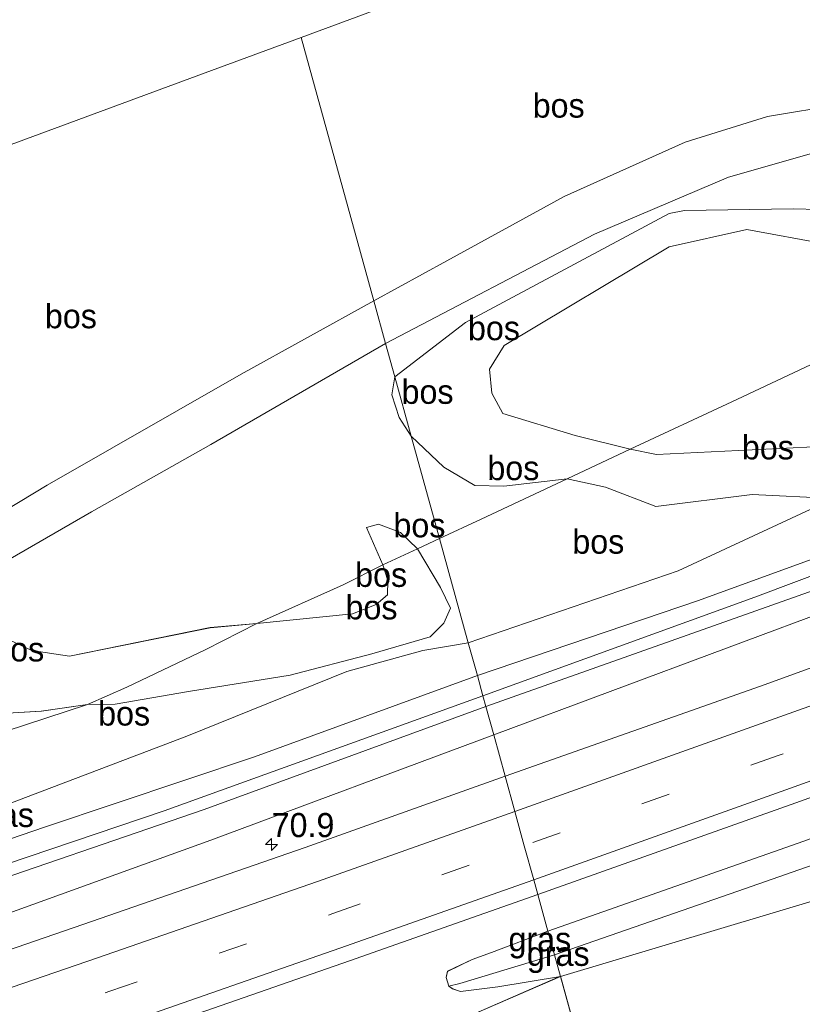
# Model space of a CAD drawing. Header units: millimetres. Extents: x 180000 to 190000, y 466229 to 468626.
# Tile 84 of 202: x 183041 to 183122, y 468313 to 468415. Entities that reach past the tile are written whole.
import ezdxf
from ezdxf.enums import TextEntityAlignment as Align

# ---------------------------------------------------------------- set-up
doc = ezdxf.new("R2010")
doc.units = ezdxf.units.MM
doc.linetypes.add('39strp', pattern=[12, 3, -9])
for name, color, linetype, lineweight in [('af-bs-rasterhekwerk', 8, 'hekwerk', 18), ('as-bs-kilometr', 13, 'Continuous', 18), ('bp-b5-bomenstruiken', 93, 'Continuous', 18), ('bp-b5-bos', 93, 'Continuous', 18), ('bp-b5-grasland', 93, 'Continuous', 18), ('gw-bs-insteekwatergang', 93, 'Continuous', 18), ('gw-bs-kruinlijn', 93, 'Continuous', 18), ('gw-bs-teenlijn', 93, 'Continuous', 18), ('kd-bs-opnamedtmgrens', 173, 'Continuous', 18), ('mk-bs-39streep 0.15', 8, '39strp', 18), ('mk-bs-streep 0.15', 8, 'Continuous', 18), ('og-b5-water', 153, 'Continuous', 18), ('og-bs-hulpgeometrie', 53, 'Continuous', 18), ('vh-b5-verh_soort', 8, 'Continuous', 18), ('wh-bs-greppel', 133, 'greppel', 18)]:
    doc.layers.add(name, color=color, linetype=linetype, lineweight=lineweight)
doc.styles.add('rtw_iso', font='iso-rtw.shx')
doc.linetypes.add('greppel', pattern='A,25.5,-0.01,[14,RTW.shx,S=1,R=0,X=0,Y=0],1,[14,RTW.shx,S=1,R=0,X=0,Y=0],1,[14,RTW.shx,S=1,R=0,X=0,Y=0],1,[14,RTW.shx,S=1,R=0,X=0,Y=0],1,[14,RTW.shx,S=1,R=0,X=0,Y=0],0.5,-0.01', length=30.02)
doc.linetypes.add('hekwerk', pattern='A,7,-1.5,[1,RTW.shx,S=0.75,R=0,X=0,Y=0],-1.5', length=10)

# ---------------------------------------------------------------- blocks, each defined once
blk = doc.blocks.new('dtbattr-r')
at = {"style": 'rtw_iso'}
blk.add_attdef('TAG', text='', height=2.5, dxfattribs=at).set_placement((0, 0), align=Align.MIDDLE_CENTER)
blk = doc.blocks.new('d33az_ACAD_1_FMEBLOCK62')
at = {"layer": 'bp-b5-grasland'}
blk.add_polyline3d([(112.23, 35.4, 38.9), (135.21, 43.31, 38.93), (158.74, 51.49, 38.94), (178.28, 58.37, 38.85), (179.32, 54.59, 38.67), (173.48, 52.36, 38.7), (171.45, 51.64, 38.65), (168.9, 50.41, 38.66), (168.77, 49.77, 38.58), (169.04, 48.89, 38.46), (169.45, 48.59, 38.52), (170.24, 48.33, 38.54), (174.13, 48.81, 38.67), (180.62, 49.89, 38.63), (171.84, 46.07, 38.59), (162.2, 42.14, 38.62), (150.9, 37.13, 38.66), (142.33, 35.13, 38.41), (131.59, 31.36, 38.44), (105.25, 22.18, 38.55)], dxfattribs=at)
blk = doc.blocks.new('d33az_ACAD_1_FMEBLOCK121')
at = {"layer": 'bp-b5-bos'}
for points in [[(103.84, 22.33, 39.47), (108.54, 22.6, 39.52), (113.32, 23.3, 39.55), (104.79, 20.51, 39.38)], [(102.19, 36.62, 40.43), (113.74, 43.27, 40.33), (126.11, 50.28, 39.84), (144.24, 60.74, 39.8), (145.2, 57.27, 39.99), (144.89, 55.4, 40.07), (145.66, 53.07, 40.05), (146.9, 51.12, 39.89), (149.83, 40.51, 40), (147.55, 39.45, 39.61), (145.8, 41.13, 39.74), (143.52, 41.99, 39.88), (142.26, 41.64, 40), (143.96, 37.79, 40.25), (139.86, 35.7, 40.52), (130.9, 31.7, 40.2), (126.04, 31.27, 40.27), (111.46, 28.3, 40.57), (107.58, 28.89, 40.68), (104.61, 30.28, 40.57)]]:
    blk.add_polyline3d(points, dxfattribs=at)
blk = doc.blocks.new('d33az_ACAD_1_FMEBLOCK122')
at = {"layer": 'bp-b5-bomenstruiken'}
blk.add_polyline3d([(-9.73, 10.19, 38.55), (16.62, 19.37, 38.44), (27.35, 23.14, 38.41), (35.92, 25.13, 38.66), (47.22, 30.14, 38.62), (56.86, 34.07, 38.59), (65.64, 37.9, 38.63), (75.61, 1.81, 38.74), (63.61, -2.35, 38.97), (42.13, -10.61, 39.31), (20.15, -18.34, 38.81), (8.49, -22.79, 38.48)], dxfattribs=at)
blk = doc.blocks.new('hecto')
for p, q in [((0, 0.625), (-0.625, 0)), ((0, -0.625), (0, 0.625)), ((-0.625, 0), (0.625, 0)), ((0.625, 0), (0, -0.625))]:
    blk.add_line(p, q)
blk = doc.blocks.new('dtbattr')
at = {"style": 'rtw_iso'}
blk.add_attdef('TAG', (0.59, 0.87), '', height=2.5, dxfattribs=at)

msp = doc.modelspace()

# ---------------------------------------------------------------- linework, layer by layer
at = {"layer": 'af-bs-rasterhekwerk'}
for points in [[(183227.14, 468417.81, 41.7), (183214.8, 468413.46, 41.83), (183201.65, 468408.86, 41.57), (183186.24, 468403.45, 41.2), (183173.97, 468398.85, 41.34), (183157.42, 468393.42, 41.58), (183139.18, 468386.34, 41.81), (183126.21, 468380.36, 41.88), (183115.13, 468375.17, 41.58)], [(183089.14, 468362.99, 39.81), (183098.05, 468367.16, 40.2), (183104.58, 468370.26, 41.38), (183115.13, 468375.17, 41.58)], [(183089.14, 468362.99, 39.81), (183084.81, 468360.98, 40)], [(183084.81, 468360.98, 40), (183082.53, 468359.92, 39.61), (183078.94, 468358.26, 40.25)], [(183078.94, 468358.26, 40.25), (183074.84, 468356.17, 40.52), (183065.88, 468352.18, 40.2), (183060.58, 468349.47, 40.03), (183052.4, 468345.58, 40), (183048.3, 468343.77, 39.55), (183039.77, 468340.99, 39.38), (183028, 468337.01, 39.3), (183016.19, 468333.06, 39.27), (183002.62, 468328.46, 39.18), (182997.25, 468326.57, 39.07), (182993.38, 468325.18, 39.42), (182989.41, 468323.81, 39.49), (182986.19, 468322.81, 39.33), (182984.41, 468322.25, 39.14), (182980.97, 468321.03, 39.08), (182979.93, 468320.73, 39.23), (182977.6, 468320.08, 39.63), (182973.16, 468318.5, 39.36), (182970.39, 468317.64, 39.05), (182965.28, 468315.82, 39.03), (182956.36, 468312.73, 38.39)]]:
    msp.add_polyline3d(points, dxfattribs=at)
at = {"layer": 'bp-b5-bomenstruiken'}
msp.add_polyline3d([(183139.01, 468290.3, 38.9), (183107.32, 468279.49, 38.74), (183097.35, 468315.58, 38.63), (183129.93, 468325.33, 39.11), (183165.97, 468331.79, 39.98), (183197.75, 468340.05, 41.14), (183230.81, 468349.53, 42.57), (183255.58, 468357.75, 42.2), (183253.73, 468343.19, 42.02), (183236.98, 468334.33, 41.38), (183210.05, 468322.15, 40.7), (183184.68, 468312.67, 40.25), (183162.91, 468301.08, 39.27)], close=True, dxfattribs=at)
at = {"layer": 'bp-b5-bos'}
for points in [[(183197, 468417.37, 41.72), (183191.59, 468414.3, 41.56), (183181.81, 468407.36, 41.31), (183175.9, 468404.24, 41.22), (183170.43, 468402.48, 41.14), (183163.59, 468401.69, 40.95), (183146.72, 468403.73, 40.96), (183132.06, 468406.19, 40.9), (183126.33, 468405.99, 40.89), (183118.82, 468404.76, 40.72), (183110.29, 468402.09, 40.5), (183097.74, 468396.45, 40.2), (183085.58, 468389.77, 40.11), (183078, 468385.64, 39.92), (183070.46, 468412.94, 41.47), (183078.05, 468415.74, 40.95), (183083.12, 468415.92, 40.91), (183092.93, 468415.65, 40.94), (183109.85, 468415.64, 41.19), (183129.33, 468416.9, 41.22), (183154.03, 468417.59, 41.57), (183173.19, 468419, 41.69), (183190.86, 468421.27, 41.73), (183205.56, 468422.11, 42.03)], [(183152.14, 468393.25, 41.38), (183143.8, 468392.69, 41.33), (183138.53, 468391.75, 41.56), (183124.94, 468391.51, 41.65), (183116.7, 468393.04, 41.62), (183108.64, 468391.22, 41.58), (183091.53, 468381.01, 41.57), (183090, 468378.56, 41.51), (183090.23, 468376.06, 41.53), (183091.38, 468373.96, 41.52), (183098.88, 468371.66, 41.48), (183104.58, 468370.26, 41.38), (183098.05, 468367.16, 40.2), (183091.47, 468366.43, 39.89), (183088.49, 468366.49, 39.94), (183085.27, 468368.39, 39.96), (183081.88, 468371.6, 39.89), (183080.18, 468377.74, 39.99), (183087.5, 468383.39, 40.09), (183108.62, 468394.67, 40.35), (183110.23, 468395.01, 40.35), (183121.49, 468395.16, 40.61), (183137.46, 468394.77, 40.87)], [(183080.18, 468377.74, 39.99), (183081.88, 468371.6, 39.89), (183080.64, 468373.55, 40.05), (183079.88, 468375.88, 40.07)], [(183138.98, 468372.59, 41.23), (183125.72, 468365.15, 39.74), (183117.23, 468365.54, 39.97), (183107.24, 468364.3, 40.02), (183102.04, 468366.32, 40.12), (183098.05, 468367.16, 40.2), (183104.58, 468370.26, 41.38), (183107.33, 468369.68, 41.35), (183124.31, 468370.54, 41.2), (183133.25, 468371.21, 41.11)], [(183088.49, 468366.49, 39.94), (183091.47, 468366.43, 39.89), (183098.05, 468367.16, 40.2), (183089.14, 468362.99, 39.81), (183084.81, 468360.98, 40), (183081.88, 468371.6, 39.89), (183085.27, 468368.39, 39.96)], [(183102.04, 468366.32, 40.12), (183107.24, 468364.3, 40.02), (183117.23, 468365.54, 39.97), (183125.72, 468365.15, 39.74), (183109.55, 468357.65, 39.57), (183087.8, 468350.17, 39.28), (183084.81, 468360.98, 40), (183089.14, 468362.99, 39.81), (183098.05, 468367.16, 40.2)], [(183082.53, 468359.92, 39.61), (183078.94, 468358.26, 40.25), (183077.24, 468362.11, 40), (183078.5, 468362.47, 39.88), (183080.78, 468361.6, 39.74)], [(183051.2, 468343.82, 39.6), (183048.3, 468343.77, 39.55), (183052.4, 468345.58, 40), (183060.58, 468349.47, 40.03), (183065.88, 468352.18, 40.2), (183075.78, 468353.17, 40.5), (183078.25, 468354.15, 40.49), (183079.43, 468355.14, 40.56), (183079.46, 468356.64, 40.54), (183078.94, 468358.26, 40.25), (183082.53, 468359.92, 39.61), (183084.93, 468355.91, 39.57), (183085.96, 468353.76, 39.5), (183085.26, 468352.22, 39.55), (183083.86, 468350.78, 39.76), (183077.79, 468349.04, 39.96), (183069.32, 468346.82, 39.71), (183058.79, 468345.11, 39.63)], [(183075.78, 468353.17, 40.5), (183065.88, 468352.18, 40.2), (183074.84, 468356.17, 40.52), (183078.94, 468358.26, 40.25), (183079.46, 468356.64, 40.54), (183079.43, 468355.14, 40.56), (183078.25, 468354.15, 40.49)], [(183060.58, 468349.47, 40.03), (183052.4, 468345.58, 40), (183048.3, 468343.77, 39.55), (183043.53, 468343.07, 39.52), (183038.82, 468342.8, 39.47), (183035.13, 468343.81, 39.44), (183029.15, 468345.57, 39.41), (183023.99, 468346.04, 39.37), (183013.17, 468344.95, 39.32), (183020.52, 468347.51, 39.84), (183027.37, 468349.81, 40.35), (183032.58, 468350.47, 40.49), (183036.27, 468351.19, 40.58), (183039.59, 468350.75, 40.57), (183042.56, 468349.36, 40.68), (183046.45, 468348.78, 40.57), (183061.02, 468351.75, 40.27), (183065.88, 468352.18, 40.2)]]:
    msp.add_polyline3d(points, close=True, dxfattribs=at)
for points in [[(183247.19, 468417.29, 41.87), (183226.78, 468409.76, 41.7), (183204.96, 468400.86, 41.51), (183186.9, 468394.84, 41.3), (183177.22, 468392.94, 41.78), (183164.03, 468388.75, 41.9), (183152.36, 468382.19, 42.36), (183138.98, 468372.59, 41.23), (183133.25, 468371.21, 41.11), (183124.31, 468370.54, 41.2), (183107.33, 468369.68, 41.35), (183104.58, 468370.26, 41.38), (183115.13, 468375.17, 41.58), (183126.21, 468380.36, 41.88), (183139.18, 468386.34, 41.81), (183157.42, 468393.42, 41.58), (183173.97, 468398.85, 41.34), (183186.24, 468403.45, 41.2), (183201.65, 468408.86, 41.57), (183214.8, 468413.46, 41.83), (183227.14, 468417.81, 41.7)], [(183039.48, 468401.48, 40.47), (183060.52, 468409.28, 40.56), (183070.46, 468412.94, 41.47), (183078, 468385.64, 39.92), (183064.24, 468378.02, 39.8), (183044.14, 468366.52, 40.31), (183031.08, 468358.62, 40.24)], [(183137.46, 468394.77, 40.87), (183121.49, 468395.16, 40.61), (183110.23, 468395.01, 40.35), (183108.62, 468394.67, 40.35), (183087.5, 468383.39, 40.09), (183080.18, 468377.74, 39.99), (183079.22, 468381.21, 39.8), (183100.9, 468392.55, 40.08), (183114.78, 468398.45, 40.2), (183124.34, 468401.17, 40.47)], [(183126.21, 468380.36, 41.88), (183115.13, 468375.17, 41.58), (183104.58, 468370.26, 41.38), (183098.88, 468371.66, 41.48), (183091.38, 468373.96, 41.52), (183090.23, 468376.06, 41.53), (183090, 468378.56, 41.51), (183091.53, 468381.01, 41.57), (183108.64, 468391.22, 41.58), (183116.7, 468393.04, 41.62), (183124.94, 468391.51, 41.65)], [(183039.77, 468340.99, 39.38), (183048.3, 468343.77, 39.55), (183051.2, 468343.82, 39.6), (183058.79, 468345.11, 39.63), (183069.32, 468346.82, 39.71), (183077.79, 468349.04, 39.96), (183083.86, 468350.78, 39.76), (183085.26, 468352.22, 39.55), (183085.96, 468353.76, 39.5), (183084.93, 468355.91, 39.57), (183082.53, 468359.92, 39.61), (183084.81, 468360.98, 40), (183087.8, 468350.17, 39.28), (183083.1, 468349.38, 39.87), (183075.2, 468347.18, 39.67), (183058.61, 468340.48, 39.47), (183037.95, 468332.64, 39.19)]]:
    msp.add_polyline3d(points, dxfattribs=at)
at = {"layer": 'bp-b5-grasland'}
for points in [[(183126.63, 468354.12, 38.41), (183090.44, 468340.62, 38.46), (183089.63, 468343.55, 37.99), (183126.4, 468356.6, 37.99), (183161.21, 468369.34, 38.04), (183196.92, 468382.24, 38.1), (183242.01, 468398.68, 38.35), (183276.73, 468411.28, 38.5), (183311.92, 468424.08, 38.49), (183348.3, 468437.63, 38.57), (183403.73, 468455.25, 38.51), (183447.29, 468468.59, 38.46), (183460.24, 468472.76, 38.52), (183461.12, 468469.97, 38.91), (183446.06, 468465.75, 38.93), (183410.44, 468454.67, 38.9), (183355.45, 468438.06, 38.88), (183331.66, 468429.61, 38.77), (183296.82, 468416.88, 38.82), (183261.86, 468404.06, 38.75), (183229.46, 468392.34, 38.68), (183195.98, 468379.89, 38.54), (183161.23, 468366.89, 38.48)], [(182996.4, 468315.09, 38.47), (182981.98, 468311.12, 38.49), (182981.13, 468311.17, 38.51), (182978.87, 468310.46, 38.51), (182977.41, 468311.17, 38.55), (182975.13, 468312.15, 38.59), (182972.05, 468314.14, 38.65), (182977.11, 468314.55, 39.09), (182980.53, 468314.57, 39.04), (182994.37, 468318.88, 39.35), (182998.33, 468320.1, 39.33), (183001.89, 468320.7, 38.88), (183014.48, 468324.98, 39), (183037.95, 468332.64, 39.19), (183058.61, 468340.48, 39.47), (183075.2, 468347.18, 39.67), (183083.1, 468349.38, 39.87), (183087.8, 468350.17, 39.28), (183088.74, 468346.77, 38.47), (183065.62, 468338.34, 38.53), (183043.95, 468331.09, 38.57), (183019.02, 468322.54, 38.56)], [(183086.94, 468314.84, 38.49), (183085.78, 468314.58, 38.46), (183085.5, 468315.47, 38.58), (183085.64, 468316.11, 38.66), (183088.19, 468317.33, 38.65), (183090.22, 468318.05, 38.7), (183096.06, 468320.28, 38.67), (183096.74, 468317.81, 38.34)], [(183090.87, 468314.5, 38.67), (183086.98, 468314.02, 38.54), (183086.18, 468314.28, 38.52), (183085.78, 468314.58, 38.46), (183086.94, 468314.84, 38.49), (183096.74, 468317.81, 38.34), (183097.35, 468315.58, 38.63)]]:
    msp.add_polyline3d(points, close=True, dxfattribs=at)
for points in [[(183389, 468424.18, 38.34), (183361.36, 468414.75, 38.39), (183331.15, 468404.69, 38.41), (183305.42, 468395.19, 38.45), (183272.7, 468382.82, 38.35), (183241.74, 468371.34, 38.29), (183210.29, 468359.42, 38.28), (183178.04, 468347.67, 38.28), (183147.64, 468336.53, 38.32), (183144.83, 468334.59, 38.32), (183115.76, 468324.41, 38.33), (183096.74, 468317.81, 38.34), (183096.06, 468320.28, 38.67), (183122.6, 468329.61, 38.66), (183153.83, 468341.15, 38.71), (183186.88, 468353.56, 38.76), (183220.7, 468366.67, 38.84), (183252.14, 468379.05, 38.89), (183280.41, 468390.26, 38.91), (183316.96, 468403.59, 38.92), (183350.78, 468415.63, 38.95)], [(183387.27, 468419.39, 38.95), (183359.96, 468410.04, 38.97), (183332.17, 468400.87, 39.01), (183321.92, 468397.29, 39.01), (183287.76, 468383.97, 39.03), (183253.2, 468371.18, 39.01), (183222.52, 468359.57, 38.98), (183190.87, 468346.7, 39.01), (183158.34, 468335.43, 39.02), (183129.93, 468325.33, 39.11), (183097.35, 468315.58, 38.63), (183096.74, 468317.81, 38.34), (183115.76, 468324.41, 38.33), (183144.83, 468334.59, 38.32), (183149.3, 468335.74, 38.32), (183180.25, 468346.81, 38.18), (183213.45, 468359.3, 38.22), (183248.63, 468372.02, 38.27), (183283.59, 468385.88, 38.32), (183320.35, 468399.69, 38.43), (183356.46, 468411.89, 38.33), (183391.16, 468423.47, 38.32)], [(183299.93, 468422.64, 39), (183269.38, 468411.43, 38.98), (183240.65, 468400.78, 38.83), (183207.17, 468389.41, 38.68), (183174.34, 468377.01, 38.58), (183141.59, 468365.43, 38.58), (183111.67, 468354.55, 38.47), (183088.74, 468346.77, 38.47), (183087.8, 468350.17, 39.28), (183109.55, 468357.65, 39.57), (183125.72, 468365.15, 39.74), (183138.98, 468372.59, 41.23), (183152.36, 468382.19, 42.36), (183164.03, 468388.75, 41.9), (183177.22, 468392.94, 41.78), (183186.9, 468394.84, 41.3), (183204.96, 468400.86, 41.51), (183226.78, 468409.76, 41.7), (183247.19, 468417.29, 41.87)], [(183284.51, 468415.73, 38.57), (183252.62, 468403.69, 38.47), (183220.75, 468392.35, 38.31), (183186.54, 468379.98, 38.12), (183150.71, 468367.39, 38.09), (183117.5, 468354.89, 38.12), (183089.32, 468344.66, 38.02), (183088.74, 468346.77, 38.47), (183111.67, 468354.55, 38.47), (183141.59, 468365.43, 38.58), (183174.34, 468377.01, 38.58), (183207.17, 468389.41, 38.68), (183240.65, 468400.78, 38.83), (183269.38, 468411.43, 38.98), (183299.93, 468422.64, 39)], [(183324.6, 468420.72, 39.24), (183302.12, 468412.57, 39.18), (183278.56, 468404.01, 39.16), (183255.34, 468395.59, 39.11), (183232.69, 468387.29, 39.09), (183209.71, 468378.91, 39), (183186.45, 468370.47, 38.88), (183163.61, 468362.2, 38.8), (183140.07, 468353.65, 38.8), (183118.09, 468345.67, 38.73), (183091.62, 468336.34, 38.77), (183090.44, 468340.62, 38.46), (183126.63, 468354.12, 38.41), (183161.23, 468366.89, 38.48), (183195.98, 468379.89, 38.54), (183229.46, 468392.34, 38.68), (183261.86, 468404.06, 38.75), (183296.82, 468416.88, 38.82)], [(183350.78, 468415.63, 38.95), (183316.96, 468403.59, 38.92), (183280.41, 468390.26, 38.91), (183252.14, 468379.05, 38.89), (183220.7, 468366.67, 38.84), (183186.88, 468353.56, 38.76), (183153.83, 468341.15, 38.71), (183122.6, 468329.61, 38.66), (183096.06, 468320.28, 38.67), (183095.01, 468324.06, 38.85), (183121.78, 468333.57, 38.95), (183145.21, 468342, 38.96), (183168.41, 468350.42, 38.98), (183191.02, 468358.61, 39), (183213.97, 468367, 39.03), (183237.16, 468375.46, 39.02), (183260.19, 468383.85, 39.15), (183283.43, 468392.39, 39.09), (183306.45, 468400.77, 39.03), (183329.19, 468408.97, 39.05), (183352.29, 468417.06, 39.02)], [(183019.02, 468322.54, 38.56), (183043.95, 468331.09, 38.57), (183065.62, 468338.34, 38.53), (183088.74, 468346.77, 38.47), (183089.32, 468344.66, 38.02), (183056.25, 468332.76, 38.05), (183025.69, 468322.4, 37.95)], [(183033.6, 468323.68, 37.95), (183060.4, 468332.88, 37.98), (183089.63, 468343.55, 37.99), (183090.44, 468340.62, 38.46), (183061.12, 468329.7, 38.49), (183036.89, 468320.95, 38.58)], [(183036.89, 468320.95, 38.58), (183061.12, 468329.7, 38.49), (183090.44, 468340.62, 38.46), (183091.62, 468336.34, 38.77), (183070.87, 468328.93, 38.68), (183047.83, 468320.95, 38.74), (183025.16, 468313.16, 38.73)]]:
    msp.add_polyline3d(points, dxfattribs=at)
at = {"layer": 'gw-bs-insteekwatergang'}
for points in [[(183466.59, 468452.57, 38.97), (183454, 468448.94, 38.97), (183424.95, 468439.87, 38.97), (183392.06, 468429.79, 38.97), (183386.9, 468427.21, 38.95), (183385.11, 468426.46, 38.95), (183381.29, 468425.99, 38.97), (183350.78, 468415.63, 38.95), (183316.96, 468403.59, 38.92), (183280.41, 468390.26, 38.91), (183252.14, 468379.05, 38.89), (183220.7, 468366.67, 38.84), (183186.88, 468353.56, 38.76), (183153.83, 468341.15, 38.71), (183122.6, 468329.61, 38.66), (183096.06, 468320.28, 38.67)], [(183469.64, 468442.83, 38.86), (183450.63, 468437.19, 38.88), (183425.12, 468430.36, 38.91), (183423.1, 468429.82, 38.91), (183387.27, 468419.39, 38.95), (183359.96, 468410.04, 38.97), (183332.17, 468400.87, 39.01), (183321.92, 468397.29, 39.01), (183287.76, 468383.97, 39.03), (183253.2, 468371.18, 39.01), (183222.52, 468359.57, 38.98), (183190.87, 468346.7, 39.01), (183158.34, 468335.43, 39.02), (183129.93, 468325.33, 39.11), (183097.35, 468315.58, 38.63)], [(183088.74, 468346.77, 38.47), (183111.67, 468354.55, 38.47), (183141.59, 468365.43, 38.58), (183174.34, 468377.01, 38.58), (183207.17, 468389.41, 38.68), (183240.65, 468400.78, 38.83), (183269.38, 468411.43, 38.98), (183299.93, 468422.64, 39), (183331.3, 468434.31, 39.03), (183349.35, 468440.91, 39.04)], [(183355.45, 468438.06, 38.88), (183331.66, 468429.61, 38.77), (183296.82, 468416.88, 38.82), (183261.86, 468404.06, 38.75), (183229.46, 468392.34, 38.68), (183195.98, 468379.89, 38.54), (183161.23, 468366.89, 38.48), (183126.63, 468354.12, 38.41), (183090.44, 468340.62, 38.46)], [(183019.02, 468322.54, 38.56), (183043.95, 468331.09, 38.57), (183065.62, 468338.34, 38.53), (183088.74, 468346.77, 38.47)], [(183090.44, 468340.62, 38.46), (183061.12, 468329.7, 38.49), (183036.89, 468320.95, 38.58)], [(183096.06, 468320.28, 38.67), (183090.22, 468318.05, 38.7), (183088.19, 468317.33, 38.65), (183085.64, 468316.11, 38.66), (183085.5, 468315.47, 38.58), (183085.78, 468314.58, 38.46), (183086.18, 468314.28, 38.52), (183086.98, 468314.02, 38.54), (183090.87, 468314.5, 38.67), (183097.35, 468315.58, 38.63)]]:
    msp.add_polyline3d(points, dxfattribs=at)
at = {"layer": 'gw-bs-kruinlijn'}
for points in [[(183152.14, 468393.25, 41.38), (183143.8, 468392.69, 41.33), (183138.53, 468391.75, 41.56), (183124.94, 468391.51, 41.65), (183116.7, 468393.04, 41.62), (183108.64, 468391.22, 41.58), (183091.53, 468381.01, 41.57), (183090, 468378.56, 41.51), (183090.23, 468376.06, 41.53), (183091.38, 468373.96, 41.52), (183098.88, 468371.66, 41.48), (183104.58, 468370.26, 41.38), (183107.33, 468369.68, 41.35), (183124.31, 468370.54, 41.2), (183133.25, 468371.21, 41.11), (183138.98, 468372.59, 41.23)], [(183125.72, 468365.15, 39.74), (183109.55, 468357.65, 39.57), (183087.8, 468350.17, 39.28)], [(183013.17, 468344.95, 39.32), (183020.52, 468347.51, 39.84), (183027.37, 468349.81, 40.35), (183032.58, 468350.47, 40.49), (183036.27, 468351.19, 40.58), (183039.59, 468350.75, 40.57), (183042.56, 468349.36, 40.68), (183046.45, 468348.78, 40.57), (183061.02, 468351.75, 40.27), (183065.88, 468352.18, 40.2), (183075.78, 468353.17, 40.5), (183078.25, 468354.15, 40.49), (183079.43, 468355.14, 40.56), (183079.46, 468356.64, 40.54), (183078.94, 468358.26, 40.25), (183077.24, 468362.11, 40)], [(182970.34, 468317.03, 38.96), (182972.06, 468317.03, 39.05), (182977.11, 468314.55, 39.09), (182980.53, 468314.57, 39.04), (182994.37, 468318.88, 39.35), (182998.33, 468320.1, 39.33), (183001.89, 468320.7, 38.88), (183014.48, 468324.98, 39), (183037.95, 468332.64, 39.19), (183058.61, 468340.48, 39.47), (183075.2, 468347.18, 39.67), (183083.1, 468349.38, 39.87), (183087.8, 468350.17, 39.28)]]:
    msp.add_polyline3d(points, dxfattribs=at)
at = {"layer": 'gw-bs-teenlijn'}
for points in [[(183080.18, 468377.74, 39.99), (183087.5, 468383.39, 40.09), (183108.62, 468394.67, 40.35), (183110.23, 468395.01, 40.35), (183121.49, 468395.16, 40.61), (183137.46, 468394.77, 40.87), (183152.14, 468393.25, 41.38)], [(183080.18, 468377.74, 39.99), (183079.88, 468375.88, 40.07), (183080.64, 468373.55, 40.05), (183081.88, 468371.6, 39.89)], [(183125.72, 468365.15, 39.74), (183117.23, 468365.54, 39.97), (183107.24, 468364.3, 40.02), (183102.04, 468366.32, 40.12), (183098.05, 468367.16, 40.2), (183091.47, 468366.43, 39.89), (183088.49, 468366.49, 39.94), (183085.27, 468368.39, 39.96), (183081.88, 468371.6, 39.89)], [(183077.24, 468362.11, 40), (183078.5, 468362.47, 39.88), (183080.78, 468361.6, 39.74), (183082.53, 468359.92, 39.61), (183084.93, 468355.91, 39.57), (183085.96, 468353.76, 39.5), (183085.26, 468352.22, 39.55), (183083.86, 468350.78, 39.76), (183077.79, 468349.04, 39.96), (183069.32, 468346.82, 39.71), (183058.79, 468345.11, 39.63), (183051.2, 468343.82, 39.6), (183048.3, 468343.77, 39.55), (183043.53, 468343.07, 39.52), (183038.82, 468342.8, 39.47), (183035.13, 468343.81, 39.44), (183029.15, 468345.57, 39.41), (183023.99, 468346.04, 39.37), (183013.17, 468344.95, 39.32)]]:
    msp.add_polyline3d(points, dxfattribs=at)
at = {"layer": 'kd-bs-opnamedtmgrens'}
for points in [[(183224.95, 468469.78, 41.62), (183220.46, 468468.24, 43.33), (183141.01, 468438.95, 42.39), (183122.88, 468432.27, 43.35), (183114.76, 468429.27, 43.52), (183078.05, 468415.74, 40.95), (183070.46, 468412.94, 41.47)], [(183039.48, 468401.48, 40.47), (183060.52, 468409.28, 40.56), (183070.46, 468412.94, 41.47)]]:
    msp.add_polyline3d(points, dxfattribs=at)
at = {"layer": 'mk-bs-39streep 0.15'}
for points in [[(183464.75, 468458.41, 39.17), (183443.45, 468452.05, 39.17), (183420.04, 468444.84, 39.16), (183396.67, 468437.47, 39.15), (183373.42, 468429.89, 39.15), (183350.29, 468421.9, 39.15), (183327.17, 468413.72, 39.15), (183304.14, 468405.39, 39.15), (183281.11, 468397.06, 39.15), (183258.14, 468388.64, 39.13), (183235.11, 468380.25, 39.14), (183212.14, 468371.86, 39.12), (183189.1, 468363.52, 39.07), (183166.1, 468355.18, 39.05), (183143.01, 468346.82, 38.95), (183119.94, 468338.49, 38.93), (183093.61, 468329.13, 38.91)], [(182734.85, 468216.71, 38.57), (182746.54, 468219.89, 38.65), (182770.15, 468226.5, 38.64), (182793.71, 468233.23, 38.75), (182817.21, 468240.05, 38.76), (182840.72, 468246.99, 38.79), (182864.18, 468253.99, 38.82), (182887.59, 468261.12, 38.9), (182911.03, 468268.38, 38.86), (182934.31, 468275.68, 38.92), (182957.7, 468283.14, 38.93), (182980.94, 468290.69, 38.92), (183004.2, 468298.37, 38.94), (183027.42, 468306.11, 38.94), (183050.64, 468314.04, 38.92), (183073.76, 468322.09, 38.93), (183093.61, 468329.13, 38.91)]]:
    msp.add_polyline3d(points, dxfattribs=at)
at = {"layer": 'mk-bs-streep 0.15'}
for points in [[(183463.64, 468461.95, 39.27), (183442.7, 468455.68, 39.23), (183418.98, 468448.41, 39.26), (183395.54, 468441, 39.29), (183372.07, 468433.29, 39.21), (183348.97, 468425.37, 39.21), (183326.29, 468417.3, 39.19), (183302.93, 468408.9, 39.19), (183279.28, 468400.31, 39.21), (183256.76, 468392.06, 39.22), (183232.35, 468383.18, 39.17), (183210.7, 468375.27, 39.12), (183187.5, 468366.86, 38.99), (183164.71, 468358.57, 38.99), (183141.22, 468350.02, 38.87), (183118.67, 468341.96, 38.9), (183092.63, 468332.67, 38.83)], [(183465.83, 468454.98, 39.11), (183444.67, 468448.66, 39.09), (183421.77, 468441.64, 39.08), (183397.8, 468434.04, 39.1), (183374.79, 468426.57, 39.09), (183351.71, 468418.62, 39.1), (183328.66, 468410.43, 39.09), (183305.48, 468402.08, 39.05), (183282.61, 468393.75, 39.07), (183259.06, 468385.15, 39.06), (183236.43, 468376.88, 39.02), (183212.76, 468368.23, 39.01), (183190.2, 468360.05, 38.97), (183167.41, 468351.75, 38.97), (183144.07, 468343.33, 38.93), (183121.22, 468335.11, 38.89), (183094.59, 468325.6, 38.84)], [(182733.96, 468220.31, 38.55), (182745.32, 468223.37, 38.54), (182768.62, 468229.85, 38.53), (182792.23, 468236.59, 38.62), (182814.79, 468243.17, 38.61), (182839.69, 468250.47, 38.64), (182862.8, 468257.38, 38.6), (182886.6, 468264.64, 38.73), (182910.06, 468271.91, 38.81), (182933.16, 468279.18, 38.82), (182956.41, 468286.57, 38.81), (182980.01, 468294.28, 38.79), (183003.29, 468301.92, 38.83), (183026.2, 468309.56, 38.84), (183049.34, 468317.51, 38.85), (183072.16, 468325.43, 38.83), (183092.63, 468332.67, 38.83)], [(182735.73, 468213.16, 38.57), (182747.65, 468216.43, 38.6), (182771.13, 468222.96, 38.59), (182794.45, 468229.6, 38.65), (182818.39, 468236.56, 38.69), (182841.66, 468243.42, 38.75), (182865.24, 468250.49, 38.83), (182888.54, 468257.55, 38.81), (182912.18, 468264.91, 38.88), (182935.01, 468272.06, 38.89), (182958.33, 468279.46, 38.89), (182982, 468287.17, 38.91), (183004.92, 468294.76, 38.95), (183028.5, 468302.63, 38.92), (183051.5, 468310.48, 38.86), (183074.49, 468318.52, 38.89), (183094.59, 468325.6, 38.84)]]:
    msp.add_polyline3d(points, dxfattribs=at)
at = {"layer": 'og-b5-water'}
for points in [[(183126.4, 468356.6, 37.99), (183089.63, 468343.55, 37.99), (183089.32, 468344.66, 38.02), (183117.5, 468354.89, 38.12), (183150.71, 468367.39, 38.09), (183186.54, 468379.98, 38.12), (183220.75, 468392.35, 38.31), (183252.62, 468403.69, 38.47), (183284.51, 468415.73, 38.57), (183317.03, 468427.72, 38.57), (183347.12, 468438.76, 38.57), (183402.88, 468456.07, 38.53), (183431.04, 468465.06, 38.51), (183459.84, 468474.03, 38.59), (183460.24, 468472.76, 38.52), (183447.29, 468468.59, 38.46), (183403.73, 468455.25, 38.51), (183348.3, 468437.63, 38.57), (183311.92, 468424.08, 38.49), (183276.73, 468411.28, 38.5), (183242.01, 468398.68, 38.35), (183196.92, 468382.24, 38.1), (183161.21, 468369.34, 38.04)], [(182845.28, 468262.43, 37.82), (182828.32, 468257.51, 37.77), (182827.95, 468257.62, 37.77), (182828, 468257.91, 37.77), (182828.76, 468258.4, 37.77), (182848.58, 468264.32, 37.81), (182875.69, 468272.84, 37.82), (182908.99, 468283.25, 37.85), (182940.8, 468293.83, 37.92), (182971.92, 468303.94, 37.89), (182997.17, 468312.67, 37.92), (183025.69, 468322.4, 37.95), (183056.25, 468332.76, 38.05), (183089.32, 468344.66, 38.02), (183089.63, 468343.55, 37.99), (183060.4, 468332.88, 37.98), (183033.6, 468323.68, 37.95), (183009.45, 468315.37, 37.91), (182982.89, 468306.05, 37.94), (182956.21, 468297.44, 37.82), (182931.25, 468289.26, 37.92), (182902.49, 468279.93, 37.88), (182871.96, 468270.73, 37.84)]]:
    msp.add_polyline3d(points, close=True, dxfattribs=at)
at = {"layer": 'og-bs-hulpgeometrie'}
for points in [[(183107.32, 468279.49, 38.74), (183097.35, 468315.58, 38.63), (183096.74, 468317.81, 38.34), (183096.06, 468320.28, 38.67), (183095.01, 468324.06, 38.85), (183094.59, 468325.6, 38.84), (183093.61, 468329.13, 38.91), (183092.63, 468332.67, 38.83), (183091.62, 468336.34, 38.77), (183090.44, 468340.62, 38.46), (183089.63, 468343.55, 37.99), (183089.32, 468344.66, 38.02), (183088.74, 468346.77, 38.47), (183087.8, 468350.17, 39.28), (183084.81, 468360.98, 40), (183081.88, 468371.6, 39.89), (183080.18, 468377.74, 39.99), (183079.22, 468381.21, 39.8), (183078, 468385.64, 39.92), (183070.46, 468412.94, 41.47)], [(183085.78, 468314.58, 38.46), (183086.94, 468314.84, 38.49)]]:
    msp.add_polyline3d(points, dxfattribs=at)
at = {"layer": 'vh-b5-verh_soort'}
for points in [[(183124.34, 468401.17, 40.47), (183114.78, 468398.45, 40.2), (183100.9, 468392.55, 40.08), (183079.22, 468381.21, 39.8), (183078, 468385.64, 39.92), (183085.58, 468389.77, 40.11), (183097.74, 468396.45, 40.2), (183110.29, 468402.09, 40.5), (183118.82, 468404.76, 40.72), (183126.33, 468405.99, 40.89)], [(183260.19, 468383.85, 39.15), (183237.16, 468375.46, 39.02), (183213.97, 468367, 39.03), (183191.02, 468358.61, 39), (183168.41, 468350.42, 38.98), (183145.21, 468342, 38.96), (183121.78, 468333.57, 38.95), (183095.01, 468324.06, 38.85), (183094.59, 468325.6, 38.84), (183093.61, 468329.13, 38.91), (183092.63, 468332.67, 38.83), (183091.62, 468336.34, 38.77), (183118.09, 468345.67, 38.73), (183140.07, 468353.65, 38.8), (183163.61, 468362.2, 38.8), (183186.45, 468370.47, 38.88), (183209.71, 468378.91, 39), (183232.69, 468387.29, 39.09), (183255.34, 468395.59, 39.11)], [(183031.08, 468358.62, 40.24), (183044.14, 468366.52, 40.31), (183064.24, 468378.02, 39.8), (183078, 468385.64, 39.92), (183079.22, 468381.21, 39.8), (183061.09, 468370.75, 39.84), (183048.72, 468363.74, 40.33), (183037.17, 468357.09, 40.43)], [(183025.16, 468313.16, 38.73), (183047.83, 468320.95, 38.74), (183070.87, 468328.93, 38.68), (183091.62, 468336.34, 38.77), (183092.63, 468332.67, 38.83), (183093.61, 468329.13, 38.91), (183094.59, 468325.6, 38.84), (183095.01, 468324.06, 38.85), (183075.48, 468317.18, 38.94), (183051.95, 468309, 38.93), (183028.97, 468301.09, 38.9)]]:
    msp.add_polyline3d(points, dxfattribs=at)
at = {"layer": 'wh-bs-greppel'}
for points in [[(183144.83, 468334.59, 38.32), (183115.76, 468324.41, 38.33), (183096.74, 468317.81, 38.34)], [(183086.94, 468314.84, 38.49), (183096.74, 468317.81, 38.34)]]:
    msp.add_polyline3d(points, dxfattribs=at)

# ---------------------------------------------------------------- block references
at = {"layer": 'as-bs-kilometr'}
ref = msp.add_blockref('dtbattr', (183067.41, 468329.27, 38.4), dxfattribs=at)
ref.add_attrib('TAG', '70.9', dxfattribs={"layer": '0', "height": 2.5, "style": 'rtw_iso'}).set_placement((183067.41, 468329.27, 38.4), align=Align.BOTTOM_LEFT)
msp.add_blockref('hecto', (183067.41, 468329.27, 38.4), dxfattribs=at)
at = {"layer": 'bp-b5-bomenstruiken'}
msp.add_blockref('d33az_ACAD_1_FMEBLOCK122', (183031.72, 468277.69), dxfattribs=at)
at = {"layer": 'bp-b5-bos'}
ref = msp.add_blockref('dtbattr-r', (183094.48, 468403.88, 41.08), dxfattribs=at)
ref.add_attrib('TAG', 'bos', dxfattribs={"layer": '0', "height": 2.5, "style": 'rtw_iso'}).set_placement((183094.48, 468403.88, 41.08), align=Align.BOTTOM_LEFT)
ref = msp.add_blockref('dtbattr-r', (183043.9, 468382.04, 40.69), dxfattribs=at)
ref.add_attrib('TAG', 'bos', dxfattribs={"layer": '0', "height": 2.5, "style": 'rtw_iso'}).set_placement((183043.9, 468382.04, 40.69), align=Align.BOTTOM_LEFT)
ref = msp.add_blockref('dtbattr-r', (183087.77, 468380.8, 40.88), dxfattribs=at)
ref.add_attrib('TAG', 'bos', dxfattribs={"layer": '0', "height": 2.5, "style": 'rtw_iso'}).set_placement((183087.77, 468380.8, 40.88), align=Align.BOTTOM_LEFT)
msp.add_blockref('d33az_ACAD_1_FMEBLOCK121', (182934.98, 468320.47), dxfattribs=at)
ref = msp.add_blockref('dtbattr-r', (183080.88, 468374.2, 40), dxfattribs=at)
ref.add_attrib('TAG', 'bos', dxfattribs={"layer": '0', "height": 2.5, "style": 'rtw_iso'}).set_placement((183080.88, 468374.2, 40), align=Align.BOTTOM_LEFT)
ref = msp.add_blockref('dtbattr-r', (183116.17, 468368.44, 40.63), dxfattribs=at)
ref.add_attrib('TAG', 'bos', dxfattribs={"layer": '0', "height": 2.5, "style": 'rtw_iso'}).set_placement((183116.17, 468368.44, 40.63), align=Align.BOTTOM_LEFT)
ref = msp.add_blockref('dtbattr-r', (183089.78, 468366.29, 39.96), dxfattribs=at)
ref.add_attrib('TAG', 'bos', dxfattribs={"layer": '0', "height": 2.5, "style": 'rtw_iso'}).set_placement((183089.78, 468366.29, 39.96), align=Align.BOTTOM_LEFT)
ref = msp.add_blockref('dtbattr-r', (183080.04, 468360.36, 39.9), dxfattribs=at)
ref.add_attrib('TAG', 'bos', dxfattribs={"layer": '0', "height": 2.5, "style": 'rtw_iso'}).set_placement((183080.04, 468360.36, 39.9), align=Align.BOTTOM_LEFT)
ref = msp.add_blockref('dtbattr-r', (183098.59, 468358.66, 39.86), dxfattribs=at)
ref.add_attrib('TAG', 'bos', dxfattribs={"layer": '0', "height": 2.5, "style": 'rtw_iso'}).set_placement((183098.59, 468358.66, 39.86), align=Align.BOTTOM_LEFT)
ref = msp.add_blockref('dtbattr-r', (183076.07, 468355.22, 40.44), dxfattribs=at)
ref.add_attrib('TAG', 'bos', dxfattribs={"layer": '0', "height": 2.5, "style": 'rtw_iso'}).set_placement((183076.07, 468355.22, 40.44), align=Align.BOTTOM_LEFT)
ref = msp.add_blockref('dtbattr-r', (183075.07, 468351.85, 39.94), dxfattribs=at)
ref.add_attrib('TAG', 'bos', dxfattribs={"layer": '0', "height": 2.5, "style": 'rtw_iso'}).set_placement((183075.07, 468351.85, 39.94), align=Align.BOTTOM_LEFT)
ref = msp.add_blockref('dtbattr-r', (183038.44, 468347.49, 39.98), dxfattribs=at)
ref.add_attrib('TAG', 'bos', dxfattribs={"layer": '0', "height": 2.5, "style": 'rtw_iso'}).set_placement((183038.44, 468347.49, 39.98), align=Align.BOTTOM_LEFT)
ref = msp.add_blockref('dtbattr-r', (183049.42, 468340.84, 39.43), dxfattribs=at)
ref.add_attrib('TAG', 'bos', dxfattribs={"layer": '0', "height": 2.5, "style": 'rtw_iso'}).set_placement((183049.42, 468340.84, 39.43), align=Align.BOTTOM_LEFT)
at = {"layer": 'bp-b5-grasland'}
ref = msp.add_blockref('dtbattr-r', (183036.26, 468330.32, 38.91), dxfattribs=at)
ref.add_attrib('TAG', 'gras', dxfattribs={"layer": '0', "height": 2.5, "style": 'rtw_iso'}).set_placement((183036.26, 468330.32, 38.91), align=Align.BOTTOM_LEFT)
msp.add_blockref('d33az_ACAD_1_FMEBLOCK62', (182916.74, 468265.69), dxfattribs=at)
ref = msp.add_blockref('dtbattr-r', (183091.97, 468317.43, 38.57), dxfattribs=at)
ref.add_attrib('TAG', 'gras', dxfattribs={"layer": '0', "height": 2.5, "style": 'rtw_iso'}).set_placement((183091.97, 468317.43, 38.57), align=Align.BOTTOM_LEFT)
ref = msp.add_blockref('dtbattr-r', (183093.88, 468315.92, 38.52), dxfattribs=at)
ref.add_attrib('TAG', 'gras', dxfattribs={"layer": '0', "height": 2.5, "style": 'rtw_iso'}).set_placement((183093.88, 468315.92, 38.52), align=Align.BOTTOM_LEFT)

doc.saveas('drawing.dxf')
